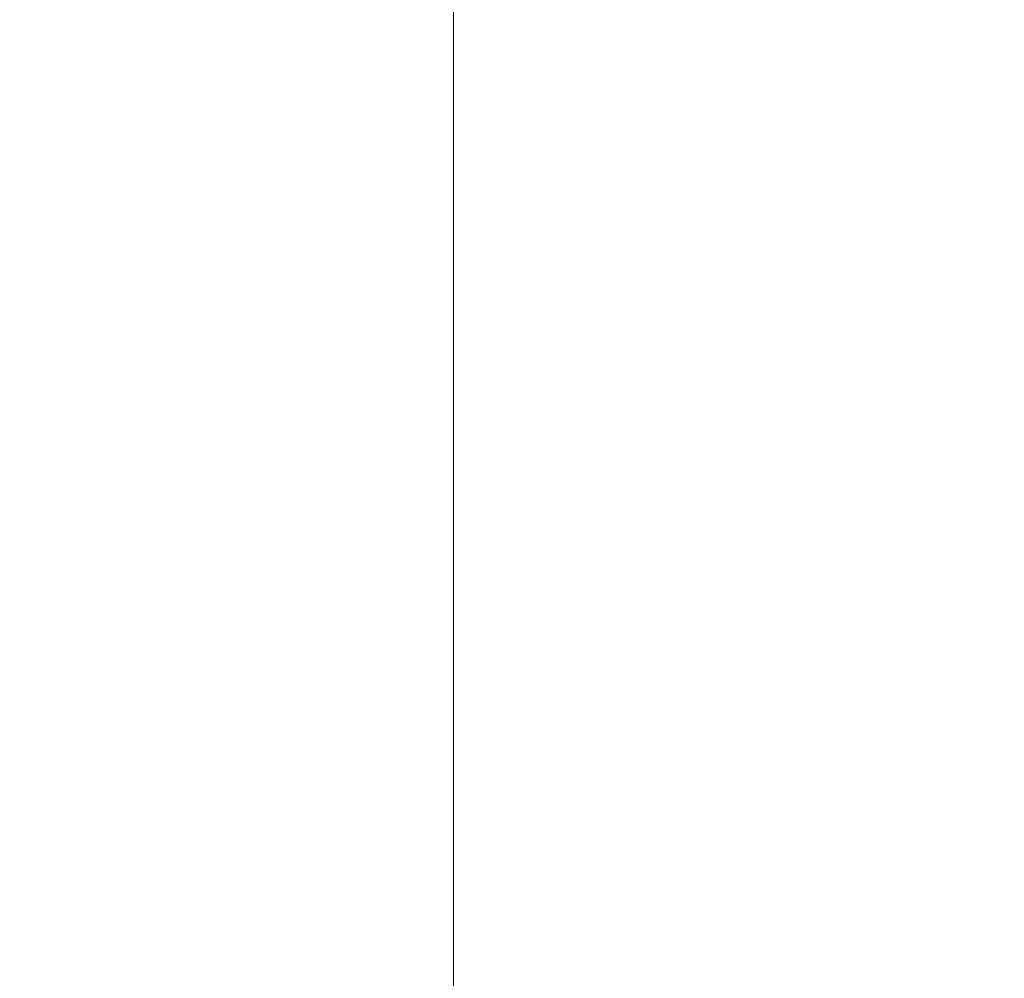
# Model space of a CAD drawing. Header units: millimetres. Extents: x -276 to 275, y -103 to 102.
# Tile 202 of 256: x 0.552 to 0.6009, y -10.9095 to -10.8619. Entities that reach past the tile are written whole.
import ezdxf

# ---------------------------------------------------------------- set-up
doc = ezdxf.new("R2010")
doc.units = ezdxf.units.MM
doc.layers.add('G-IMPT', color=8, linetype='Continuous')

# ---------------------------------------------------------------- blocks, each defined once
blk = doc.blocks.new('QS5229_dwg-56015-View 1')
at = {"layer": 'G-IMPT', "lineweight": 9}
mesh = blk.add_polyface(dxfattribs=at)
corners = [(-1.675685, 143.000001, -10.871618), (-1.636815, 143.100586, -10.877538), (-1.587877, 143.196592, -10.884789), (-1.43454, 143.708588, -10.84137), (-1.12154, 144.14112, -10.798954), (-0.683616, 144.446606, -10.756368), (-0.168792, 144.591074, -10.713013), (0.363208, 144.558228, -10.671293), (0.856244, 144.351609, -10.627639), (1.252997, 143.99499, -10.58591), (1.510889, 143.526514, -10.542507), (1.6, 143.000001, -10.5), (1.503688, 142.45326, -10.455742), (1.225657, 141.971521, -10.41071), (0.800596, 141.614703, -10.36711), (0.278053, 141.424344, -10.321738), (-0.277091, 141.42418, -10.278339), (-0.799995, 141.614357, -10.232946), (-1.22531, 141.971113, -10.189333), (-1.503519, 142.452796, -10.144298), (-1.6, 143.000001, -10.1), (-1.565429, 143.330804, -10.073963), (-1.462662, 143.648554, -10.046778), (-1.296156, 143.938071, -10.019733), (-1.074537, 144.185485, -9.994021), (-0.805139, 144.382657, -9.967535), (-1.216354, 144.308088, -9.925749), (-1.61336, 144.181979, -9.868996), (-1.459129, 141.63218, -10.046077), (1.072657, 141.311978, -10.22254), (1.860304, 143.73435, -10.397814), (-0.370171, 144.965443, -10.573205), (-2, 143.000001, -10.75), (-0.971862, 144.352426, -9.950593)]
mesh.append_faces([[corners[k] for k in face] for face in [(33, 24, 25)]], dxfattribs={"vtx0": -1})
mesh.append_faces([[corners[k] for k in face] for face in [(24, 33, 23), (21, 26, 20), (30, 12, 29), (13, 29, 12)]], dxfattribs={"vtx0": -1, "vtx1": -1})
mesh.append_faces([[corners[k] for k in face] for face in [(26, 28, 20), (4, 31, 0)]], dxfattribs={"vtx0": -1, "vtx1": -1, "vtx2": -1})
mesh.append_faces([[corners[k] for k in face] for face in [(29, 15, 16), (29, 13, 14), (0, 3, 4), (30, 10, 11), (3, 0, 1)]], dxfattribs={"vtx0": -1, "vtx2": -1})
mesh.append_faces([[corners[k] for k in face] for face in [(2, 3, 1), (32, 0, 31)]], dxfattribs={"vtx1": -1})
mesh.append_faces([[corners[k] for k in face] for face in [(18, 19, 28), (16, 17, 28), (17, 18, 28), (14, 15, 29), (33, 26, 22), (21, 22, 26), (22, 23, 33), (19, 20, 28), (28, 29, 16), (7, 8, 31), (8, 9, 30), (6, 7, 31), (4, 5, 31), (5, 6, 31), (11, 12, 30), (9, 10, 30), (30, 31, 8)]], dxfattribs={"vtx1": -1, "vtx2": -1})
mesh.append_faces([[corners[k] for k in face] for face in [(26, 27, 28)]], dxfattribs={"vtx2": -1})
mesh = blk.add_polyface(dxfattribs=at)
corners = [(0.57353, 141.866686, -11), (0.57353, 141.866686, -9.5), (1.268242, 142.930038, -9.5), (1.268242, 142.930038, -11)]
mesh.append_faces([[corners[k] for k in face] for face in [(0, 1, 2, 3)]])
mesh = blk.add_polyface(dxfattribs=at)
corners = [(-0.694712, 141.936649, -11), (-0.694712, 141.936649, -9.5), (0.57353, 141.866686, -9.5), (0.57353, 141.866686, -11)]
mesh.append_faces([[corners[k] for k in face] for face in [(0, 1, 2, 3)]])

msp = doc.modelspace()

# ---------------------------------------------------------------- block references
at = {"layer": 'G-IMPT', "lineweight": 9, "extrusion": (0, 1, 0), "rotation": 180}
msp.add_blockref('QS5229_dwg-56015-View 1', (0, 150.121617, 0.000074), dxfattribs=at)

doc.saveas('drawing.dxf')
